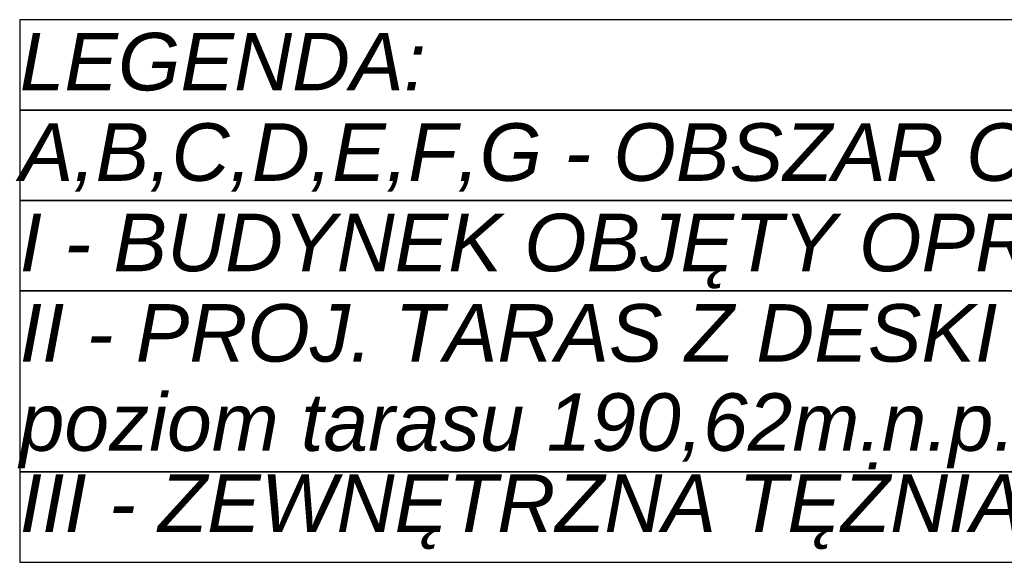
# Model space of a CAD drawing. Header units: centimetres. Extents: x -25572 to 23555, y -2435 to 15405.
# Tile 9 of 134: x -10225 to -6802, y 7411 to 9297. Entities that reach past the tile are written whole.
import ezdxf

# ---------------------------------------------------------------- set-up
doc = ezdxf.new("R2010")
doc.units = ezdxf.units.CM
doc.header["$MEASUREMENT"] = 0
doc.layers.add('Nowe_199-Z Wymiary i opisy_Nr_pióra__21', color=7, linetype='Continuous', lineweight=25)
doc.styles.add('STYL_AUTOMATYCZNY_5', font='arial.ttf')

msp = doc.modelspace()

# ---------------------------------------------------------------- linework, layer by layer
at = {"layer": 'Nowe_199-Z Wymiary i opisy_Nr_pióra__21', "color": 7, "linetype": 'Continuous', "lineweight": 25, "flags": 128}
for points in [[(-10225.4, 8982.4), (-3077.7, 8982.4), (-3077.7, 9296.7), (-10225.4, 9296.7), (-10225.4, 8982.4)], [(-10225.4, 8668.2), (-3077.7, 8668.2), (-3077.7, 8982.4), (-10225.4, 8982.4), (-10225.4, 8668.2)], [(-10225.4, 8353.9), (-3077.7, 8353.9), (-3077.7, 8668.2), (-10225.4, 8668.2), (-10225.4, 8353.9)], [(-10225.4, 7725.3), (-3077.7, 7725.3), (-3077.7, 8353.9), (-10225.4, 8353.9), (-10225.4, 7725.3)], [(-10225.4, 7411), (-3077.7, 7411), (-3077.7, 7725.3), (-10225.4, 7725.3), (-10225.4, 7411)]]:
    msp.add_lwpolyline(points, close=True, dxfattribs=at)

# ---------------------------------------------------------------- texts
at = {"layer": 'Nowe_199-Z Wymiary i opisy_Nr_pióra__21', "color": 7, "linetype": 'Continuous', "lineweight": 25, "char_height": 200, "attachment_point": 1, "style": 'STYL_AUTOMATYCZNY_5'}
for s, insert in [('\\A1;{\\pql;\\fArial|b0|i1|c238|p0;\\W1.000000;LEGENDA:}', (-10225.4, 9251)), ('\\A1;{\\pql;\\fArial|b0|i1|c238|p0;\\W1.000000;A,B,C,D,E,F,G\\fArial|b0|i1|c238|p0;\\W1.000000; - OBSZAR OBJĘTY OPRACOWANIEM}', (-10225.4, 8936.7)), ('\\A1;{\\pql;\\fArial|b0|i1|c238|p0;\\W1.000000;I - BUDYNEK OBJĘTY OPRACOWANIEM}', (-10225.4, 8622.4)), ('\\A1;{\\pql;\\fArial|b0|i1|c238|p0;\\W1.000000;III - ZEWNĘTRZNA TĘŻNIA SOLI}', (-10225.4, 7716.5))]:
    msp.add_mtext(s, dxfattribs=dict(at, insert=insert))
at = {"layer": 'Nowe_199-Z Wymiary i opisy_Nr_pióra__21', "color": 7, "linetype": 'Continuous', "lineweight": 25, "insert": (-10225.4, 8308.2), "char_height": 200, "attachment_point": 1, "line_spacing_factor": 0.929222, "style": 'STYL_AUTOMATYCZNY_5'}
msp.add_mtext('\\A1;{\\pql;\\fArial|b0|i1|c238|p0;\\W1.000000;II - PROJ. TARAS Z DESKI KOMPOZYTOWEJ\\fArial|b0|i1|c238|p0;\\W1.000000;, \\P\\pql;\\fArial|b0|i1|c238|p0;\\W1.000000;poziom tarasu 190,62m.n.p.m.}', dxfattribs=at)

doc.saveas('drawing.dxf')
